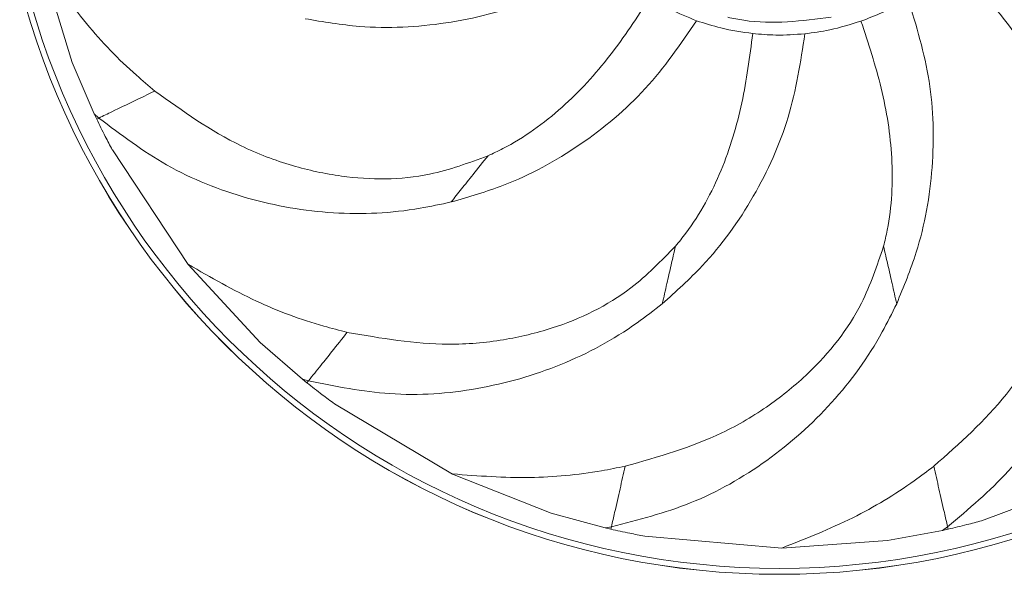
# Model space of a CAD drawing. Header units: millimetres. Extents: x -453 to 1924, y -67 to 428.
# Tile 53 of 88: x 487 to 522, y 373 to 392. Entities that reach past the tile are written whole.
import ezdxf

# ---------------------------------------------------------------- set-up
doc = ezdxf.new("R2010")
doc.units = ezdxf.units.MM

# ---------------------------------------------------------------- blocks, each defined once
blk = doc.blocks.new('Drawing View1')
at = {"color": 7, "linetype": 'Continuous', "lineweight": 18}
for p, q in [((574.14, 21.478), (575.225, 17.929)), ((576, 16.122), (575.225, 17.929)), ((576, 16.122), (576.164, 15.979)), ((576, 16.122), (576.086, 15.941)), ((576.164, 15.979), (576.086, 15.941)), ((576.635, 14.864), (579.295, 10.85)), ((579.295, 10.85), (581.813, 8.123)), ((583.295, 6.831), (581.813, 8.123)), ((583.295, 6.831), (583.505, 6.773)), ((583.295, 6.831), (583.451, 6.706)), ((583.451, 6.706), (583.505, 6.773)), ((584.413, 5.974), (588.551, 3.511)), ((588.552, 3.511), (592.003, 2.147)), ((607.078, 1.876), (611.585, 3.576)), ((593.899, 1.626), (592.003, 2.147)), ((593.899, 1.626), (594.113, 1.665)), ((593.899, 1.626), (594.094, 1.58)), ((594.113, 1.665), (594.094, 1.581)), ((605.711, 1.537), (603.777, 1.183)), ((605.711, 1.537), (605.887, 1.665)), ((605.711, 1.537), (605.906, 1.58)), ((605.887, 1.665), (605.906, 1.581)), ((595.278, 1.338), (600.076, 0.915)), ((600.076, 0.915), (603.777, 1.183))]:
    blk.add_line(p, q, dxfattribs=at)
for radius in [27.458, 27.457, 27.249]:
    blk.add_circle((600, 27.458), radius, dxfattribs=at)
for points, knots in [([(611.499, 13.039), (611.462, 13.681), (611.367, 15.334), (610.635, 17.913), (609.249, 20.64), (607.897, 22.102), (607.222, 22.833)], [0, 0, 0, 0, 0.1746232, 0.4497682, 0.7249098, 1, 1, 1, 1]), ([(574.143, 21.479), (574.652, 20.732), (575.636, 19.291), (577.049, 17.826), (577.907, 17.105), (578.123, 16.923)], [0, 0, 0, 0, 0.445572, 0.860009, 1, 1, 1, 1]), ([(583.384, 19.456), (584.018, 19.349), (585.65, 19.074), (588.328, 19.214), (591.294, 19.958), (593.021, 20.951), (593.884, 21.447)], [0, 0, 0, 0, 0.174623, 0.449768, 0.72491, 1, 1, 1, 1]), ([(610.211, 14.655), (610.17, 14.844), (609.949, 15.849), (609.218, 17.576), (607.793, 19.635), (606.647, 20.823), (606.078, 21.413)], [0, 0, 0, 0, 0.073293, 0.391157, 0.697324, 1, 1, 1, 1]), ([(589.791, 14.654), (589.965, 14.736), (590.896, 15.175), (592.417, 16.272), (594.107, 18.119), (595.01, 19.501), (595.459, 20.188)], [0, 0, 0, 0, 0.073293, 0.391157, 0.697324, 1, 1, 1, 1]), ([(597.098, 19.388), (596.782, 19.513), (596.215, 19.738), (595.692, 20.049), (595.459, 20.188)], [0, 0, 0, 0, 0.556807, 1, 1, 1, 1]), ([(604.5, 20.158), (604.205, 19.989), (603.676, 19.685), (603.106, 19.47), (602.853, 19.375)], [0, 0, 0, 0, 0.5568074, 1, 1, 1, 1]), ([(604.104, 9.478), (604.349, 10.072), (604.981, 11.602), (605.44, 14.244), (605.374, 17.302), (604.791, 19.206), (604.5, 20.158)], [0, 0, 0, 0, 0.174623, 0.449768, 0.72491, 1, 1, 1, 1]), ([(588.501, 13.039), (589.119, 13.218), (590.709, 13.678), (593.061, 14.966), (595.41, 16.924), (596.536, 18.567), (597.098, 19.388)], [0, 0, 0, 0, 0.174623, 0.449768, 0.72491, 1, 1, 1, 1]), ([(599.064, 18.937), (598.687, 18.991), (598.019, 19.085), (597.378, 19.296), (597.098, 19.388)], [0, 0, 0, 0, 0.563133, 1, 1, 1, 1]), ([(601.814, 19.512), (600.787, 19.38), (599.566, 19.223), (598.375, 19.469), (598.185, 19.508)], [0, 0, 0, 0, 0.841056, 1, 1, 1, 1]), ([(602.853, 19.375), (602.491, 19.26), (601.848, 19.055), (601.179, 18.967), (600.887, 18.929)], [0, 0, 0, 0, 0.563133, 1, 1, 1, 1]), ([(603.645, 11.493), (603.69, 11.68), (603.927, 12.682), (604.018, 14.555), (603.627, 17.028), (603.11, 18.596), (602.853, 19.375)], [0, 0, 0, 0, 0.073293, 0.391157, 0.697324, 1, 1, 1, 1]), ([(595.896, 9.478), (596.375, 9.907), (597.608, 11.012), (599.168, 13.192), (600.436, 15.976), (600.736, 17.944), (600.887, 18.929)], [0, 0, 0, 0, 0.174623, 0.449768, 0.72491, 1, 1, 1, 1]), ([(596.357, 11.492), (596.479, 11.642), (597.127, 12.441), (598.021, 14.089), (598.742, 16.487), (598.957, 18.124), (599.064, 18.937)], [0, 0, 0, 0, 0.073293, 0.391157, 0.697324, 1, 1, 1, 1]), ([(600.887, 18.929), (600.548, 18.904), (599.94, 18.86), (599.333, 18.914), (599.064, 18.937)], [0, 0, 0, 0, 0.556807, 1, 1, 1, 1]), ([(576.164, 15.979), (576.319, 16.054), (576.771, 16.272), (577.381, 16.565), (577.878, 16.805), (578.125, 16.924)], [0, 0, 0, 0, 0.209595, 0.608385, 1, 1, 1, 1]), ([(578.123, 16.923), (579.098, 16.224), (580.599, 15.149), (582.877, 14.288), (585.081, 13.808), (587.463, 13.803), (589.116, 14.407), (589.791, 14.654)], [0, 0, 0, 0, 0.286419, 0.440929, 0.581938, 0.829503, 1, 1, 1, 1]), ([(576.086, 15.941), (576.185, 15.739), (576.362, 15.377), (576.551, 15.021), (576.634, 14.864)], [0, 0, 0, 0, 0.559723, 1, 1, 1, 1]), ([(576.164, 15.979), (576.935, 15.396), (578.535, 14.186), (581.348, 13.072), (584.367, 12.553), (586.788, 12.663), (588.139, 12.96), (588.501, 13.039)], [0, 0, 0, 0, 0.216499, 0.449182, 0.681899, 0.914652, 1, 1, 1, 1]), ([(589.792, 14.658), (589.614, 14.435), (589.288, 14.026), (588.859, 13.488), (588.62, 13.188), (588.501, 13.039)], [0, 0, 0, 0, 0.377689, 0.690658, 1, 1, 1, 1]), ([(605.403, 3.786), (606.301, 4.581), (607.683, 5.805), (609.03, 7.833), (609.988, 9.875), (610.523, 12.196), (610.302, 13.943), (610.211, 14.655)], [0, 0, 0, 0, 0.286419, 0.440929, 0.581938, 0.829503, 1, 1, 1, 1]), ([(605.887, 1.665), (606.627, 2.287), (608.163, 3.578), (609.875, 6.072), (611.052, 8.901), (611.484, 11.285), (611.496, 12.668), (611.499, 13.039)], [0, 0, 0, 0, 0.216499, 0.449182, 0.681899, 0.914652, 1, 1, 1, 1]), ([(584.861, 8.474), (586.042, 8.268), (587.861, 7.951), (590.287, 8.162), (592.481, 8.687), (594.629, 9.715), (595.857, 10.978), (596.357, 11.492)], [0, 0, 0, 0, 0.286419, 0.440929, 0.581938, 0.829503, 1, 1, 1, 1]), ([(594.597, 3.786), (595.751, 4.112), (597.527, 4.616), (599.621, 5.859), (601.37, 7.283), (602.859, 9.142), (603.417, 10.812), (603.645, 11.493)], [0, 0, 0, 0, 0.2864192, 0.4409287, 0.5819378, 0.8295033, 1, 1, 1, 1]), ([(595.896, 9.478), (595.949, 9.708), (596.044, 10.127), (596.2, 10.81), (596.305, 11.269), (596.357, 11.496)], [0, 0, 0, 0, 0.379847, 0.692841, 1, 1, 1, 1]), ([(604.104, 9.478), (604.051, 9.708), (603.956, 10.127), (603.8, 10.81), (603.695, 11.269), (603.643, 11.496)], [0, 0, 0, 0, 0.379847, 0.692841, 1, 1, 1, 1]), ([(579.298, 10.852), (580.081, 10.4), (581.592, 9.528), (583.501, 8.821), (584.587, 8.544), (584.861, 8.474)], [0, 0, 0, 0, 0.445572, 0.860009, 1, 1, 1, 1]), ([(583.505, 6.773), (584.452, 6.583), (586.419, 6.187), (589.437, 6.404), (592.382, 7.247), (594.516, 8.396), (595.604, 9.249), (595.896, 9.478)], [0, 0, 0, 0, 0.216499, 0.449182, 0.681899, 0.914652, 1, 1, 1, 1]), ([(594.113, 1.665), (595.05, 1.904), (596.993, 2.401), (599.618, 3.906), (601.906, 5.943), (603.33, 7.904), (603.94, 9.145), (604.104, 9.478)], [0, 0, 0, 0, 0.216499, 0.449182, 0.681899, 0.914652, 1, 1, 1, 1]), ([(584.862, 8.475), (584.681, 8.249), (584.373, 7.862), (583.948, 7.329), (583.652, 6.959), (583.505, 6.773)], [0, 0, 0, 0, 0.415711, 0.708053, 1, 1, 1, 1]), ([(583.451, 6.706), (583.628, 6.566), (583.945, 6.317), (584.269, 6.079), (584.412, 5.974)], [0, 0, 0, 0, 0.559723, 1, 1, 1, 1]), ([(588.553, 3.514), (589.455, 3.447), (591.195, 3.317), (593.221, 3.508), (594.32, 3.73), (594.597, 3.786)], [0, 0, 0, 0, 0.445572, 0.860009, 1, 1, 1, 1]), ([(594.113, 1.665), (594.151, 1.833), (594.263, 2.322), (594.413, 2.982), (594.536, 3.52), (594.597, 3.787)], [0, 0, 0, 0, 0.209595, 0.608385, 1, 1, 1, 1]), ([(600.076, 0.919), (600.917, 1.249), (602.541, 1.887), (604.284, 2.939), (605.178, 3.615), (605.403, 3.786)], [0, 0, 0, 0, 0.445572, 0.860009, 1, 1, 1, 1]), ([(605.887, 1.665), (605.849, 1.833), (605.737, 2.322), (605.587, 2.982), (605.464, 3.52), (605.403, 3.787)], [0, 0, 0, 0, 0.209595, 0.608385, 1, 1, 1, 1]), ([(605.906, 1.581), (606.126, 1.632), (606.518, 1.724), (606.907, 1.83), (607.079, 1.876)], [0, 0, 0, 0, 0.559723, 1, 1, 1, 1]), ([(594.094, 1.581), (594.314, 1.532), (594.707, 1.445), (595.103, 1.371), (595.278, 1.338)], [0, 0, 0, 0, 0.559723, 1, 1, 1, 1])]:
    blk.add_open_spline(points, degree=3, knots=knots, dxfattribs=at)

msp = doc.modelspace()

# ---------------------------------------------------------------- block references
at = {"color": 7, "linetype": 'Continuous', "lineweight": 18}
msp.add_blockref('Drawing View1', (-86.291, 372.684), dxfattribs=at)

doc.saveas('drawing.dxf')
